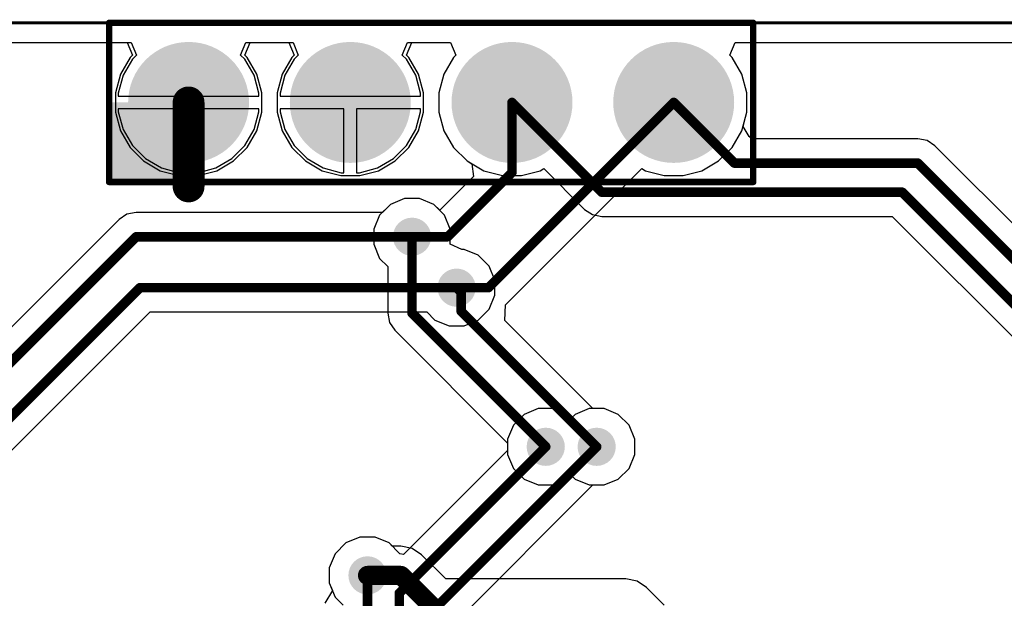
# Model space of a CAD drawing. Header units: inches. Extents: x 0 to 41, y 0 to 25.4.
# Tile 7 of 10: x 14 to 29.5, y 16.3 to 25.4. Entities that reach past the tile are written whole.
import ezdxf

# ---------------------------------------------------------------- set-up
doc = ezdxf.new("R2010")
doc.units = ezdxf.units.IN
for name, color, linetype in [('Board', 56, 'Continuous'), ('BOTTOM', 5, 'Continuous'), ('Bottom Solder', 6, 'Continuous'), ('Pad Holes', 156, 'Continuous'), ('TOP', 1, 'Continuous'), ('Top Assembly', 56, 'Continuous'), ('Top Solder', 216, 'Continuous'), ('Via Holes', 16, 'Continuous')]:
    doc.layers.add(name, color=color, linetype=linetype)

# ---------------------------------------------------------------- blocks, each defined once
blk = doc.blocks.new('PIN_HEADER_2_54___VERT__1_4POS_F_________1_1672')
at = {"layer": 'BOTTOM'}
h = blk.add_hatch(color=5, dxfattribs=at)
edge = h.paths.add_edge_path()
edge.add_arc((-3.81, 0), 0.85, 0, 360)
h = blk.add_hatch(color=5, dxfattribs=at)
edge = h.paths.add_edge_path()
edge.add_arc((-1.27, 0), 0.85, 0, 360)
h = blk.add_hatch(color=5, dxfattribs=at)
edge = h.paths.add_edge_path()
edge.add_arc((1.27, 0), 0.85, 0, 360)
h = blk.add_hatch(color=5, dxfattribs=at)
edge = h.paths.add_edge_path()
edge.add_arc((3.81, 0), 0.85, 0, 360)
at = {"layer": 'Bottom Solder'}
h = blk.add_hatch(color=6, dxfattribs=at)
edge = h.paths.add_edge_path()
edge.add_arc((-3.81, 0), 0.95, 0, 360)
h = blk.add_hatch(color=6, dxfattribs=at)
edge = h.paths.add_edge_path()
edge.add_arc((-1.27, 0), 0.95, 0, 360)
h = blk.add_hatch(color=6, dxfattribs=at)
edge = h.paths.add_edge_path()
edge.add_arc((1.27, 0), 0.95, 0, 360)
h = blk.add_hatch(color=6, dxfattribs=at)
edge = h.paths.add_edge_path()
edge.add_arc((3.81, 0), 0.95, 0, 360)
at = {"layer": 'Pad Holes'}
h = blk.add_hatch(color=7, dxfattribs=at)
edge = h.paths.add_edge_path()
edge.add_arc((-3.81, 0), 0.5, 0, 360)
h = blk.add_hatch(color=7, dxfattribs=at)
edge = h.paths.add_edge_path()
edge.add_arc((-1.27, 0), 0.5, 0, 360)
h = blk.add_hatch(color=7, dxfattribs=at)
edge = h.paths.add_edge_path()
edge.add_arc((1.27, 0), 0.5, 0, 360)
h = blk.add_hatch(color=7, dxfattribs=at)
edge = h.paths.add_edge_path()
edge.add_arc((3.81, 0), 0.5, 0, 360)
at = {"layer": 'TOP'}
h = blk.add_hatch(color=1, dxfattribs=at)
edge = h.paths.add_edge_path()
edge.add_arc((-3.81, 0), 0.85, 0, 360)
h = blk.add_hatch(color=1, dxfattribs=at)
edge = h.paths.add_edge_path()
edge.add_arc((-1.27, 0), 0.85, 0, 360)
h = blk.add_hatch(color=1, dxfattribs=at)
edge = h.paths.add_edge_path()
edge.add_arc((1.27, 0), 0.85, 0, 360)
h = blk.add_hatch(color=1, dxfattribs=at)
edge = h.paths.add_edge_path()
edge.add_arc((3.81, 0), 0.85, 0, 360)
at = {"layer": 'Top Assembly'}
blk.add_hatch(color=56, dxfattribs=at).paths.add_polyline_path([(-5.06, -1.25), (-3.81, -1.25), (-3.81, 0), (-5.06, 0)])
at = {"layer": 'Top Solder'}
h = blk.add_hatch(color=216, dxfattribs=at)
edge = h.paths.add_edge_path()
edge.add_arc((-3.81, 0), 0.95, 0, 360)
h = blk.add_hatch(color=216, dxfattribs=at)
edge = h.paths.add_edge_path()
edge.add_arc((-1.27, 0), 0.95, 0, 360)
h = blk.add_hatch(color=216, dxfattribs=at)
edge = h.paths.add_edge_path()
edge.add_arc((1.27, 0), 0.95, 0, 360)
h = blk.add_hatch(color=216, dxfattribs=at)
edge = h.paths.add_edge_path()
edge.add_arc((3.81, 0), 0.95, 0, 360)
at = {"layer": 'Top Assembly', "const_width": 0.1}
for points in [[(-5.06, 1.25), (5.06, 1.25)], [(-5.06, -1.25), (-5.06, 1.25)], [(5.06, -1.25), (5.06, 1.25)], [(-5.06, -1.25), (5.06, -1.25)]]:
    blk.add_lwpolyline(points, dxfattribs=at)
at = {"layer": 'Top Assembly', "const_width": 0.05}
for points in [[(-5.085, 1.25, 1), (-5.035, 1.25, 1)], [(-5.085, 1.25, 1), (-5.035, 1.25, 1)], [(5.035, 1.25, 1), (5.085, 1.25, 1)], [(5.035, 1.25, 1), (5.085, 1.25, 1)], [(-5.085, -1.25, 1), (-5.035, -1.25, 1)], [(-5.085, -1.25, 1), (-5.035, -1.25, 1)], [(5.035, -1.25, 1), (5.085, -1.25, 1)], [(5.035, -1.25, 1), (5.085, -1.25, 1)]]:
    blk.add_lwpolyline(points, format="xyb", close=True, dxfattribs=at)

msp = doc.modelspace()

# ---------------------------------------------------------------- hatches: boundary and pattern name
at = {"layer": 'BOTTOM'}
h = msp.add_hatch(color=5, dxfattribs=at)
edge = h.paths.add_edge_path()
edge.add_arc((20.2, 22), 0.3, 0, 360)
h = msp.add_hatch(color=5, dxfattribs=at)
edge = h.paths.add_edge_path()
edge.add_arc((20.9, 21.2), 0.3, 0, 360)
h = msp.add_hatch(color=5, dxfattribs=at)
edge = h.paths.add_edge_path()
edge.add_arc((22.3, 18.7), 0.3, 0, 360)
h = msp.add_hatch(color=5, dxfattribs=at)
edge = h.paths.add_edge_path()
edge.add_arc((23.1, 18.7), 0.3, 0, 360)
h = msp.add_hatch(color=5, dxfattribs=at)
edge = h.paths.add_edge_path()
edge.add_arc((19.5, 16.68), 0.3, 0, 360)
at = {"layer": 'TOP'}
h = msp.add_hatch(color=1, dxfattribs=at)
edge = h.paths.add_edge_path()
edge.add_arc((20.2, 22), 0.3, 0, 360)
h = msp.add_hatch(color=1, dxfattribs=at)
edge = h.paths.add_edge_path()
edge.add_arc((20.9, 21.2), 0.3, 0, 360)
h = msp.add_hatch(color=1, dxfattribs=at)
edge = h.paths.add_edge_path()
edge.add_arc((22.3, 18.7), 0.3, 0, 360)
h = msp.add_hatch(color=1, dxfattribs=at)
edge = h.paths.add_edge_path()
edge.add_arc((23.1, 18.7), 0.3, 0, 360)
h = msp.add_hatch(color=1, dxfattribs=at)
edge = h.paths.add_edge_path()
edge.add_arc((19.5, 16.68), 0.3, 0, 360)
at = {"layer": 'Via Holes'}
h = msp.add_hatch(color=7, dxfattribs=at)
edge = h.paths.add_edge_path()
edge.add_arc((20.2, 22), 0.15, 0, 360)
h = msp.add_hatch(color=7, dxfattribs=at)
edge = h.paths.add_edge_path()
edge.add_arc((20.9, 21.2), 0.15, 0, 360)
h = msp.add_hatch(color=7, dxfattribs=at)
edge = h.paths.add_edge_path()
edge.add_arc((22.3, 18.7), 0.15, 0, 360)
h = msp.add_hatch(color=7, dxfattribs=at)
edge = h.paths.add_edge_path()
edge.add_arc((23.1, 18.7), 0.15, 0, 360)
h = msp.add_hatch(color=7, dxfattribs=at)
edge = h.paths.add_edge_path()
edge.add_arc((19.5, 16.68), 0.15, 0, 360)

# ---------------------------------------------------------------- linework, layer by layer
at = {"layer": 'Board', "const_width": 0.05}
msp.add_lwpolyline([(4.5, 25.36), (36.5, 25.36)], dxfattribs=at)
at = {"layer": 'BOTTOM'}
for p, q in [((4.5, 25.054), (15.79, 25.054)), ((15.79, 25.054), (15.873, 24.854)), ((17.507, 24.854), (17.59, 25.054)), ((17.59, 25.054), (18.265, 25.054)), ((18.265, 25.054), (18.348, 24.854)), ((20.112, 24.854), (20.195, 25.054)), ((20.195, 25.054), (20.805, 25.054)), ((20.805, 25.054), (20.888, 24.854)), ((25.192, 24.854), (25.275, 25.054)), ((25.275, 25.054), (36.5, 25.054)), ((15.807, 24.788), (15.661, 24.536)), ((15.873, 24.854), (15.807, 24.788)), ((17.573, 24.788), (17.507, 24.854)), ((17.719, 24.536), (17.573, 24.788)), ((18.31, 24.816), (18.158, 24.554)), ((18.348, 24.854), (18.31, 24.816)), ((20.15, 24.816), (20.112, 24.854)), ((20.302, 24.554), (20.15, 24.816)), ((20.85, 24.816), (20.698, 24.554)), ((20.888, 24.854), (20.85, 24.816)), ((25.23, 24.816), (25.192, 24.854)), ((25.382, 24.554), (25.23, 24.816)), ((15.661, 24.536), (15.586, 24.255)), ((17.794, 24.255), (17.719, 24.536)), ((18.158, 24.554), (18.08, 24.261)), ((20.38, 24.261), (20.302, 24.554)), ((20.698, 24.554), (20.62, 24.261)), ((25.46, 24.261), (25.382, 24.554)), ((15.586, 24.255), (15.586, 24.21)), ((15.586, 24.21), (17.794, 24.21)), ((17.794, 24.21), (17.794, 24.255)), ((18.08, 24.261), (18.08, 23.959)), ((20.38, 23.959), (20.38, 24.261)), ((20.62, 24.261), (20.62, 23.959)), ((25.46, 23.959), (25.46, 24.261)), ((16.59, 24.01), (15.586, 24.01)), ((15.586, 24.01), (15.586, 23.965)), ((16.59, 23.006), (16.59, 24.01)), ((17.794, 24.01), (16.79, 24.01)), ((16.79, 24.01), (16.79, 23.006)), ((17.794, 23.965), (17.794, 24.01)), ((15.586, 23.965), (15.661, 23.684)), ((17.719, 23.684), (17.794, 23.965)), ((18.08, 23.959), (18.158, 23.666)), ((20.302, 23.666), (20.38, 23.959)), ((20.62, 23.959), (20.698, 23.666)), ((25.382, 23.666), (25.46, 23.959)), ((15.661, 23.684), (15.807, 23.432)), ((17.573, 23.432), (17.719, 23.684)), ((18.158, 23.666), (18.31, 23.404)), ((20.15, 23.404), (20.302, 23.666)), ((20.698, 23.666), (20.85, 23.404)), ((25.23, 23.404), (25.382, 23.666)), ((15.807, 23.432), (16.012, 23.227)), ((17.368, 23.227), (17.573, 23.432)), ((18.31, 23.404), (18.524, 23.19)), ((19.936, 23.19), (20.15, 23.404)), ((20.85, 23.404), (21.064, 23.19)), ((25.016, 23.19), (25.23, 23.404)), ((16.012, 23.227), (16.264, 23.081)), ((17.116, 23.081), (17.368, 23.227)), ((16.264, 23.081), (16.545, 23.006)), ((16.835, 23.006), (17.116, 23.081)), ((18.524, 23.19), (18.786, 23.038)), ((19.674, 23.038), (19.936, 23.19)), ((21.064, 23.19), (21.14, 23.146)), ((21.14, 23.146), (21.167, 22.947)), ((21.67, 20.93), (23.811, 23.07)), ((23.811, 23.07), (23.866, 23.038)), ((24.754, 23.038), (25.016, 23.19)), ((16.545, 23.006), (16.59, 23.006)), ((16.79, 23.006), (16.835, 23.006)), ((18.786, 23.038), (19.079, 22.96)), ((19.079, 22.96), (19.381, 22.96)), ((19.381, 22.96), (19.674, 23.038)), ((21.167, 22.947), (20.634, 22.415)), ((23.866, 23.038), (24.159, 22.96)), ((24.159, 22.96), (24.461, 22.96)), ((24.461, 22.96), (24.754, 23.038)), ((20.081, 22.6), (19.86, 22.509)), ((20.319, 22.6), (20.081, 22.6)), ((20.54, 22.509), (20.319, 22.6)), ((19.86, 22.509), (19.691, 22.34)), ((20.634, 22.415), (20.54, 22.509)), ((19.691, 22.34), (19.6, 22.119)), ((19.6, 22.119), (19.6, 21.881)), ((19.6, 21.881), (19.691, 21.66)), ((19.691, 21.66), (19.818, 21.534)), ((19.818, 21.534), (19.818, 20.8)), ((21.659, 20.682), (21.67, 20.93)), ((19.818, 20.8), (19.847, 20.654)), ((19.847, 20.654), (19.93, 20.53)), ((23.041, 19.3), (21.659, 20.682)), ((19.93, 20.53), (21.7, 18.759)), ((23.219, 19.3), (23.041, 19.3)), ((23.44, 19.209), (23.219, 19.3)), ((23.609, 19.04), (23.44, 19.209)), ((23.7, 18.819), (23.609, 19.04)), ((21.7, 18.759), (21.7, 18.581)), ((23.7, 18.581), (23.7, 18.819)), ((21.7, 18.581), (21.791, 18.36)), ((23.609, 18.36), (23.7, 18.581)), ((21.791, 18.36), (21.96, 18.191)), ((22.64, 18.191), (22.7, 18.251)), ((22.7, 18.251), (22.76, 18.191)), ((23.44, 18.191), (23.609, 18.36)), ((21.96, 18.191), (22.181, 18.1)), ((22.181, 18.1), (22.419, 18.1)), ((22.419, 18.1), (22.64, 18.191)), ((22.76, 18.191), (22.981, 18.1)), ((22.981, 18.1), (23.219, 18.1)), ((23.219, 18.1), (23.44, 18.191)), ((19.16, 17.189), (18.991, 17.02)), ((19.381, 17.28), (19.16, 17.189)), ((19.619, 17.28), (19.381, 17.28)), ((19.84, 17.189), (19.619, 17.28)), ((19.89, 17.139), (19.84, 17.189)), ((18.991, 17.02), (18.9, 16.799)), ((20.025, 17.139), (19.89, 17.139)), ((20.2, 17.104), (20.025, 17.139)), ((20.349, 17.004), (20.2, 17.104)), ((20.731, 16.623), (20.349, 17.004)), ((18.9, 16.799), (18.9, 16.561)), ((18.9, 16.561), (18.949, 16.441)), ((23.558, 16.623), (20.731, 16.623)), ((23.734, 16.588), (23.558, 16.623)), ((23.883, 16.489), (23.734, 16.588)), ((18.949, 16.441), (18.829, 16.241)), ((24.16, 16.211), (23.883, 16.489))]:
    msp.add_line(p, q, dxfattribs=at)
for points, const_width in [([(16.69, 22.79), (16.69, 24.11)], 0.5), ([(21.4, 21.2), (24.31, 24.11)], 0.15), ([(21.77, 23.01), (21.77, 24.11)], 0.15), ([(20.76, 22), (21.77, 23.01)], 0.15), ([(20.2, 20.8), (20.2, 22)], 0.15), ([(20.2, 22), (20.76, 22)], 0.15), ([(20.9, 21.2), (20.971, 21.129)], 0.15), ([(20.9, 21.2), (21.4, 21.2)], 0.15), ([(20.971, 20.829), (20.971, 21.129)], 0.15), ([(20.971, 20.829), (23.1, 18.7)], 0.15), ([(20.2, 20.8), (22.3, 18.7)], 0.15), ([(19.5, 16.68), (20.025, 16.68)], 0.3), ([(20.025, 16.68), (20.541, 16.164)], 0.3)]:
    msp.add_lwpolyline(points, dxfattribs=dict(at, const_width=const_width))
for points, const_width in [([(16.565, 24.11, 1), (16.815, 24.11, 1)], 0.25), ([(21.733, 24.11, 1), (21.808, 24.11, 1)], 0.075), ([(24.273, 24.11, 1), (24.348, 24.11, 1)], 0.075), ([(21.733, 23.01, 1), (21.808, 23.01, 1)], 0.075), ([(21.733, 23.01, 1), (21.808, 23.01, 1)], 0.075), ([(16.565, 22.79, 1), (16.815, 22.79, 1)], 0.25), ([(20.162, 22, 1), (20.238, 22, 1)], 0.075), ([(20.162, 22, 1), (20.238, 22, 1)], 0.075), ([(20.723, 22, 1), (20.798, 22, 1)], 0.075), ([(20.723, 22, 1), (20.798, 22, 1)], 0.075), ([(20.862, 21.2, 1), (20.937, 21.2, 1)], 0.075), ([(20.862, 21.2, 1), (20.937, 21.2, 1)], 0.075), ([(20.934, 21.129, 1), (21.009, 21.129, 1)], 0.075), ([(20.934, 21.129, 1), (21.009, 21.129, 1)], 0.075), ([(21.363, 21.2, 1), (21.438, 21.2, 1)], 0.075), ([(21.363, 21.2, 1), (21.438, 21.2, 1)], 0.075), ([(20.934, 20.829, 1), (21.009, 20.829, 1)], 0.075), ([(20.934, 20.829, 1), (21.009, 20.829, 1)], 0.075), ([(20.162, 20.8, 1), (20.238, 20.8, 1)], 0.075), ([(20.162, 20.8, 1), (20.238, 20.8, 1)], 0.075), ([(22.263, 18.7, 1), (22.338, 18.7, 1)], 0.075), ([(23.062, 18.7, 1), (23.138, 18.7, 1)], 0.075), ([(19.425, 16.68, 1), (19.575, 16.68, 1)], 0.15), ([(19.95, 16.68, 1), (20.1, 16.68, 1)], 0.15), ([(19.95, 16.68, 1), (20.1, 16.68, 1)], 0.15)]:
    msp.add_lwpolyline(points, format="xyb", close=True, dxfattribs=dict(at, const_width=const_width))
at = {"layer": 'TOP'}
for p, q in [((4.5, 25.054), (15.725, 25.054)), ((15.725, 25.054), (15.808, 24.854)), ((17.572, 24.854), (17.655, 25.054)), ((17.655, 25.054), (18.33, 25.054)), ((18.33, 25.054), (18.413, 24.854)), ((20.047, 24.854), (20.13, 25.054)), ((20.13, 25.054), (20.805, 25.054)), ((20.805, 25.054), (20.888, 24.854)), ((25.192, 24.854), (25.275, 25.054)), ((25.275, 25.054), (36.5, 25.054)), ((15.77, 24.816), (15.618, 24.554)), ((15.808, 24.854), (15.77, 24.816)), ((17.61, 24.816), (17.572, 24.854)), ((17.762, 24.554), (17.61, 24.816)), ((18.347, 24.788), (18.201, 24.536)), ((18.413, 24.854), (18.347, 24.788)), ((20.113, 24.788), (20.047, 24.854)), ((20.259, 24.536), (20.113, 24.788)), ((20.85, 24.816), (20.698, 24.554)), ((20.888, 24.854), (20.85, 24.816)), ((25.23, 24.816), (25.192, 24.854)), ((25.382, 24.554), (25.23, 24.816)), ((15.618, 24.554), (15.54, 24.261)), ((17.84, 24.261), (17.762, 24.554)), ((18.201, 24.536), (18.126, 24.255)), ((20.334, 24.255), (20.259, 24.536)), ((20.698, 24.554), (20.62, 24.261)), ((25.46, 24.261), (25.382, 24.554)), ((15.54, 24.261), (15.54, 23.959)), ((17.84, 23.959), (17.84, 24.261)), ((18.126, 24.255), (18.126, 24.21)), ((18.126, 24.21), (20.334, 24.21)), ((20.334, 24.21), (20.334, 24.255)), ((20.62, 24.261), (20.62, 23.959)), ((25.46, 23.959), (25.46, 24.261)), ((19.13, 24.01), (18.126, 24.01)), ((18.126, 24.01), (18.126, 23.965)), ((19.13, 23.006), (19.13, 24.01)), ((20.334, 24.01), (19.33, 24.01)), ((19.33, 24.01), (19.33, 23.006)), ((20.334, 23.965), (20.334, 24.01)), ((15.54, 23.959), (15.618, 23.666)), ((17.762, 23.666), (17.84, 23.959)), ((18.126, 23.965), (18.201, 23.684)), ((20.259, 23.684), (20.334, 23.965)), ((20.62, 23.959), (20.698, 23.666)), ((25.399, 23.73), (25.46, 23.959)), ((15.618, 23.666), (15.77, 23.404)), ((17.61, 23.404), (17.762, 23.666)), ((18.201, 23.684), (18.347, 23.432)), ((20.113, 23.432), (20.259, 23.684)), ((20.698, 23.666), (20.85, 23.404)), ((25.495, 23.575), (25.399, 23.73)), ((25.539, 23.539), (25.495, 23.575)), ((28.143, 23.539), (25.539, 23.539)), ((28.29, 23.51), (28.143, 23.539)), ((28.414, 23.427), (28.29, 23.51)), ((15.77, 23.404), (15.984, 23.19)), ((17.396, 23.19), (17.61, 23.404)), ((18.347, 23.432), (18.552, 23.227)), ((19.908, 23.227), (20.113, 23.432)), ((20.85, 23.404), (21.064, 23.19)), ((34.738, 17.102), (28.414, 23.427)), ((18.552, 23.227), (18.804, 23.081)), ((19.656, 23.081), (19.908, 23.227)), ((15.984, 23.19), (16.246, 23.038)), ((17.134, 23.038), (17.396, 23.19)), ((18.804, 23.081), (19.085, 23.006)), ((19.375, 23.006), (19.656, 23.081)), ((21.064, 23.19), (21.326, 23.038)), ((22.214, 23.038), (22.269, 23.07)), ((22.269, 23.07), (22.91, 22.43)), ((16.246, 23.038), (16.539, 22.96)), ((16.539, 22.96), (16.841, 22.96)), ((16.841, 22.96), (17.134, 23.038)), ((19.085, 23.006), (19.13, 23.006)), ((19.33, 23.006), (19.375, 23.006)), ((21.326, 23.038), (21.619, 22.96)), ((21.619, 22.96), (21.921, 22.96)), ((21.921, 22.96), (22.214, 23.038)), ((20.081, 22.6), (19.86, 22.509)), ((20.319, 22.6), (20.081, 22.6)), ((20.54, 22.509), (20.319, 22.6)), ((19.86, 22.509), (19.734, 22.382)), ((20.709, 22.34), (20.54, 22.509)), ((22.91, 22.43), (23.034, 22.347)), ((15.722, 22.353), (15.598, 22.27)), ((15.868, 22.382), (15.722, 22.353)), ((19.734, 22.382), (15.868, 22.382)), ((20.8, 22.119), (20.709, 22.34)), ((23.034, 22.347), (23.18, 22.318)), ((23.18, 22.318), (27.742, 22.318)), ((27.742, 22.318), (33.505, 16.554)), ((15.598, 22.27), (12.933, 19.606)), ((20.8, 21.985), (20.8, 22.119)), ((20.8, 21.881), (20.8, 21.985)), ((20.983, 21.8), (20.8, 21.881)), ((21.019, 21.8), (20.983, 21.8)), ((21.24, 21.709), (21.019, 21.8)), ((21.409, 21.54), (21.24, 21.709)), ((21.5, 21.319), (21.409, 21.54)), ((21.5, 21.081), (21.5, 21.319)), ((21.409, 20.86), (21.5, 21.081)), ((13.871, 18.603), (16.086, 20.818)), ((16.086, 20.818), (20.434, 20.818)), ((20.434, 20.818), (20.56, 20.691)), ((21.24, 20.691), (21.409, 20.86)), ((20.56, 20.691), (20.781, 20.6)), ((20.781, 20.6), (21.019, 20.6)), ((21.019, 20.6), (21.24, 20.691)), ((21.96, 19.209), (21.791, 19.04)), ((22.181, 19.3), (21.96, 19.209)), ((22.419, 19.3), (22.181, 19.3)), ((22.64, 19.209), (22.419, 19.3)), ((22.7, 19.149), (22.64, 19.209)), ((22.76, 19.209), (22.7, 19.149)), ((22.981, 19.3), (22.76, 19.209)), ((23.219, 19.3), (22.981, 19.3)), ((23.44, 19.209), (23.219, 19.3)), ((23.609, 19.04), (23.44, 19.209)), ((21.791, 19.04), (21.7, 18.819)), ((23.7, 18.819), (23.609, 19.04)), ((21.7, 18.819), (21.7, 18.641)), ((23.7, 18.581), (23.7, 18.819)), ((21.7, 18.641), (20.067, 17.008)), ((23.609, 18.36), (23.7, 18.581)), ((23.44, 18.191), (23.609, 18.36)), ((20.882, 15.942), (23.041, 18.1)), ((23.041, 18.1), (23.219, 18.1)), ((23.219, 18.1), (23.44, 18.191)), ((19.16, 17.189), (18.991, 17.02)), ((19.381, 17.28), (19.16, 17.189)), ((19.619, 17.28), (19.381, 17.28)), ((19.84, 17.189), (19.619, 17.28)), ((20.009, 17.02), (19.84, 17.189)), ((18.991, 17.02), (18.9, 16.799)), ((20.067, 17.008), (20.009, 17.02)), ((18.9, 16.799), (18.9, 16.561)), ((18.9, 16.561), (18.991, 16.34)), ((18.991, 16.34), (19.118, 16.214))]:
    msp.add_line(p, q, dxfattribs=at)
at = {"layer": 'TOP', "const_width": 0.15}
for points in [[(21.77, 24.11), (23.18, 22.7)], [(24.31, 24.11), (25.263, 23.157)], [(25.263, 23.157), (28.143, 23.157)], [(28.143, 23.157), (34.468, 16.832)], [(23.18, 22.7), (27.9, 22.7)], [(27.9, 22.7), (33.887, 16.713)], [(13.092, 19.224), (15.868, 22)], [(15.868, 22), (20.2, 22)], [(13.601, 18.874), (15.927, 21.2)], [(15.927, 21.2), (20.9, 21.2)], [(20, 16.4), (22.3, 18.7)], [(20.5, 16.1), (23.1, 18.7)], [(19.5, 15.08), (19.5, 16.68)], [(20, 15.29), (20, 16.4)]]:
    msp.add_lwpolyline(points, dxfattribs=at)
at = {"layer": 'TOP', "const_width": 0.075}
for points in [[(21.733, 24.11, 1), (21.808, 24.11, 1)], [(24.273, 24.11, 1), (24.348, 24.11, 1)], [(25.226, 23.157, 1), (25.301, 23.157, 1)], [(25.226, 23.157, 1), (25.301, 23.157, 1)], [(28.106, 23.157, 1), (28.181, 23.157, 1)], [(28.106, 23.157, 1), (28.181, 23.157, 1)], [(23.143, 22.7, 1), (23.218, 22.7, 1)], [(23.143, 22.7, 1), (23.218, 22.7, 1)], [(27.862, 22.7, 1), (27.937, 22.7, 1)], [(27.862, 22.7, 1), (27.937, 22.7, 1)], [(15.831, 22, 1), (15.906, 22, 1)], [(15.831, 22, 1), (15.906, 22, 1)], [(20.162, 22, 1), (20.238, 22, 1)], [(15.89, 21.2, 1), (15.965, 21.2, 1)], [(15.89, 21.2, 1), (15.965, 21.2, 1)], [(20.862, 21.2, 1), (20.937, 21.2, 1)], [(22.263, 18.7, 1), (22.338, 18.7, 1)], [(23.062, 18.7, 1), (23.138, 18.7, 1)], [(19.463, 16.68, 1), (19.538, 16.68, 1)], [(19.962, 16.4, 1), (20.037, 16.4, 1)], [(19.962, 16.4, 1), (20.037, 16.4, 1)]]:
    msp.add_lwpolyline(points, format="xyb", close=True, dxfattribs=at)

# ---------------------------------------------------------------- block references
msp.add_blockref('PIN_HEADER_2_54___VERT__1_4POS_F_________1_1672', (20.5, 24.11))

doc.saveas('drawing.dxf')
